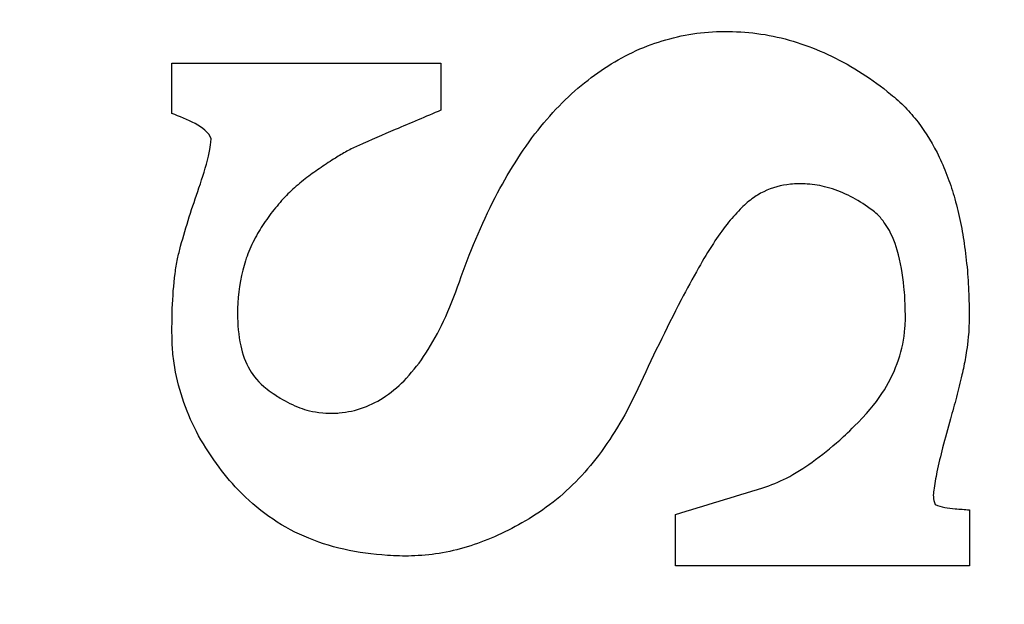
# Model space of a CAD drawing. Extents: x 68 to 125, y 76 to 211.
# Tile 12 of 89: x 78.83 to 81.13, y 108.99 to 110.36. Entities that reach past the tile are written whole.
import ezdxf

# ---------------------------------------------------------------- set-up
doc = ezdxf.new("R2010")
doc.units = 0
doc.layers.add('MAKE2D___U_53EF_U_89C1_U_0', color=7, linetype='CONTINUOUS')

# ---------------------------------------------------------------- blocks, each defined once
blk = doc.blocks.new('BLOCK_5')
at = {"layer": 'MAKE2D___U_53EF_U_89C1_U_0'}
blk.add_open_spline([(79.3423, 109.6727), (79.3426, 109.7071), (79.346, 109.7416), (79.3544, 109.7749), (79.3583, 109.7899), (79.3627, 109.8045), (79.3686, 109.8188), (79.3746, 109.833), (79.3815, 109.8469), (79.3891, 109.8602), (79.3965, 109.8732), (79.4049, 109.8858), (79.4137, 109.8981), (79.4226, 109.9103), (79.432, 109.922), (79.4418, 109.9333), (79.4512, 109.9441), (79.4613, 109.9544), (79.4716, 109.964), (79.4822, 109.9737), (79.4933, 109.9826), (79.5046, 109.9914), (79.5152, 109.9995), (79.5263, 110.0072), (79.5374, 110.0149), (79.5485, 110.0224), (79.5598, 110.0298), (79.5711, 110.0369), (79.5798, 110.0423), (79.5886, 110.0477), (79.5978, 110.0527), (79.6066, 110.0576), (79.616, 110.0619), (79.6254, 110.0662), (79.6537, 110.079), (79.682, 110.0911), (79.7106, 110.1032), (79.7463, 110.1183), (79.782, 110.1336), (79.8177, 110.1485), (79.8177, 110.1851), (79.8177, 110.2218), (79.8177, 110.2584), (79.6082, 110.2584), (79.3987, 110.2584), (79.1891, 110.2584), (79.1891, 110.2193), (79.1891, 110.1802), (79.1891, 110.1411), (79.2228, 110.1272), (79.2689, 110.1117), (79.2808, 110.0819), (79.2785, 110.0601), (79.2765, 110.0507), (79.2743, 110.0415), (79.2684, 110.0164), (79.2607, 109.9916), (79.2522, 109.9672), (79.2366, 109.9221), (79.2218, 109.8768), (79.2093, 109.8307), (79.2068, 109.821), (79.2041, 109.8113), (79.2021, 109.8014), (79.1997, 109.7902), (79.1979, 109.7788), (79.1964, 109.7674), (79.1928, 109.7402), (79.1911, 109.7129), (79.1898, 109.6855), (79.1893, 109.6695), (79.1891, 109.6534), (79.1891, 109.6374), (79.1891, 109.6248), (79.1891, 109.6122), (79.1898, 109.5996), (79.1905, 109.5857), (79.192, 109.5717), (79.194, 109.5578), (79.2024, 109.5021), (79.2204, 109.4478), (79.2462, 109.3979), (79.2598, 109.3718), (79.2758, 109.3469), (79.293, 109.323), (79.3088, 109.3016), (79.3256, 109.2809), (79.3438, 109.2617), (79.3657, 109.2388), (79.3896, 109.2179), (79.4155, 109.1997), (79.4413, 109.1815), (79.4689, 109.1659), (79.498, 109.1534), (79.5276, 109.1404), (79.5589, 109.1303), (79.5906, 109.1231), (79.6241, 109.1155), (79.6584, 109.1109), (79.6926, 109.1087), (79.7113, 109.1074), (79.73, 109.107), (79.7485, 109.1074), (79.7702, 109.108), (79.7916, 109.1098), (79.8133, 109.1132), (79.8577, 109.1204), (79.9012, 109.1341), (79.9424, 109.1521), (79.9648, 109.1618), (79.9862, 109.1726), (80.0069, 109.1846), (80.0293, 109.1974), (80.0511, 109.2113), (80.0715, 109.2267), (80.1149, 109.2595), (80.153, 109.2991), (80.1858, 109.3423), (80.2222, 109.3905), (80.2523, 109.4433), (80.2777, 109.4979), (80.3102, 109.5678), (80.3435, 109.6371), (80.3789, 109.7053), (80.3922, 109.7307), (80.4055, 109.7559), (80.4198, 109.7805), (80.4306, 109.7998), (80.442, 109.8188), (80.4543, 109.8373), (80.4641, 109.8528), (80.475, 109.8678), (80.4863, 109.8824), (80.4959, 109.8944), (80.506, 109.9062), (80.5166, 109.9171), (80.5253, 109.926), (80.5346, 109.9342), (80.5444, 109.9416), (80.5531, 109.9479), (80.5622, 109.9535), (80.5718, 109.9582), (80.5913, 109.9677), (80.6127, 109.9732), (80.6344, 109.9756), (80.6472, 109.977), (80.6605, 109.9771), (80.6735, 109.9762), (80.6891, 109.9751), (80.7048, 109.9725), (80.7198, 109.9684), (80.7538, 109.9593), (80.7854, 109.943), (80.8142, 109.9231), (80.8233, 109.9169), (80.832, 109.9104), (80.8398, 109.9027), (80.8462, 109.8963), (80.8519, 109.889), (80.8568, 109.8814), (80.8694, 109.8631), (80.8778, 109.8426), (80.8839, 109.8214), (80.8923, 109.7936), (80.8972, 109.765), (80.8997, 109.736), (80.9014, 109.7188), (80.9024, 109.7014), (80.9026, 109.6839), (80.9032, 109.6691), (80.9032, 109.6544), (80.9019, 109.6396), (80.9002, 109.6146), (80.895, 109.5897), (80.8869, 109.5658), (80.8787, 109.5412), (80.8674, 109.5176), (80.8539, 109.4956), (80.8389, 109.4713), (80.8208, 109.4489), (80.7924, 109.4189), (80.7721, 109.3989), (80.7608, 109.3884), (80.7494, 109.3782), (80.7287, 109.3598), (80.7073, 109.3423), (80.6849, 109.3263), (80.6657, 109.3127), (80.6457, 109.3001), (80.6248, 109.2892), (80.607, 109.2802), (80.5888, 109.2724), (80.5698, 109.2667), (80.5018, 109.2461), (80.4336, 109.2253), (80.3654, 109.2046), (80.3654, 109.1646), (80.3654, 109.1245), (80.3654, 109.0844), (80.5945, 109.0844), (80.8236, 109.0844), (81.0527, 109.0844), (81.0527, 109.128), (81.0527, 109.1715), (81.0527, 109.2151), (81.0413, 109.216), (81.0305, 109.2168), (81.0194, 109.2177), (81.0014, 109.219), (80.9876, 109.2218), (80.9726, 109.2275), (80.9669, 109.2404), (80.9679, 109.2506), (80.9694, 109.2607), (80.9713, 109.2751), (80.9738, 109.2894), (80.9768, 109.3037), (80.9805, 109.3224), (80.9852, 109.3411), (80.9898, 109.3597), (80.9958, 109.3824), (81.0017, 109.4051), (81.0081, 109.4275), (81.013, 109.4445), (81.0179, 109.4616), (81.0224, 109.4786), (81.027, 109.4957), (81.031, 109.513), (81.0349, 109.5302), (81.0381, 109.5437), (81.0411, 109.5576), (81.0433, 109.5712), (81.046, 109.585), (81.048, 109.5988), (81.0511, 109.6299), (81.0527, 109.6658), (81.0524, 109.6845), (81.0516, 109.7031), (81.0509, 109.7244), (81.05, 109.7455), (81.0485, 109.7666), (81.0465, 109.7877), (81.0443, 109.8088), (81.0413, 109.8298), (81.0389, 109.8486), (81.0357, 109.8674), (81.0317, 109.8861), (81.028, 109.9048), (81.0236, 109.9232), (81.0184, 109.9416), (81.0137, 109.9582), (81.0086, 109.9746), (81.0024, 109.9908), (80.9962, 110.0071), (80.9896, 110.0231), (80.9822, 110.0387), (80.9685, 110.0675), (80.9517, 110.0949), (80.9325, 110.1206), (80.9228, 110.1327), (80.913, 110.1444), (80.9024, 110.1554), (80.8918, 110.1663), (80.8803, 110.1763), (80.8684, 110.1861), (80.826, 110.2209), (80.7797, 110.2511), (80.7302, 110.2749), (80.6839, 110.2972), (80.6349, 110.314), (80.5844, 110.3234), (80.5593, 110.328), (80.5341, 110.3308), (80.5085, 110.332), (80.4836, 110.3331), (80.4582, 110.3327), (80.4336, 110.3302), (80.3849, 110.3256), (80.3368, 110.3137), (80.2915, 110.2952), (80.2447, 110.2761), (80.2011, 110.25), (80.1614, 110.2191), (80.14, 110.2026), (80.12, 110.1849), (80.101, 110.1659), (80.0811, 110.1459), (80.0621, 110.1245), (80.0446, 110.1023), (80.0059, 110.0534), (79.9732, 110.0002), (79.9446, 109.9449), (79.9116, 109.8813), (79.8843, 109.815), (79.8606, 109.7474), (79.8498, 109.7162), (79.8377, 109.6855), (79.8237, 109.6556), (79.8113, 109.6298), (79.7978, 109.6046), (79.7823, 109.5807), (79.7687, 109.5601), (79.7537, 109.5405), (79.7369, 109.5226), (79.7222, 109.507), (79.7064, 109.4928), (79.6884, 109.4807), (79.6724, 109.4697), (79.6549, 109.4605), (79.6364, 109.4538), (79.6182, 109.4473), (79.5992, 109.4433), (79.5798, 109.4415), (79.5707, 109.4405), (79.561, 109.4402), (79.5415, 109.4414), (79.5165, 109.4444), (79.5019, 109.4483), (79.4882, 109.4536), (79.4721, 109.4596), (79.4568, 109.4674), (79.4421, 109.4761), (79.4339, 109.481), (79.4258, 109.4863), (79.4113, 109.497), (79.3911, 109.5132), (79.3795, 109.527), (79.3709, 109.5423), (79.3608, 109.5596), (79.3541, 109.5788), (79.3497, 109.5984), (79.3443, 109.6228), (79.3423, 109.6478), (79.3423, 109.6727)], degree=3, knots=[0, 0, 0, 0, 1, 1, 1, 2, 2, 2, 3, 3, 3, 4, 4, 4, 5, 5, 5, 6, 6, 6, 7, 7, 7, 8, 8, 8, 9, 9, 9, 10, 10, 10, 11, 11, 11, 12, 12, 12, 13, 13, 13, 14, 14, 14, 15, 15, 15, 16, 16, 16, 17, 17, 17, 18, 18, 18, 19, 19, 19, 20, 20, 20, 21, 21, 21, 22, 22, 22, 23, 23, 23, 24, 24, 24, 25, 25, 25, 26, 26, 26, 27, 27, 27, 28, 28, 28, 29, 29, 29, 30, 30, 30, 31, 31, 31, 32, 32, 32, 33, 33, 33, 34, 34, 34, 35, 35, 35, 36, 36, 36, 37, 37, 37, 38, 38, 38, 39, 39, 39, 40, 40, 40, 41, 41, 41, 42, 42, 42, 43, 43, 43, 44, 44, 44, 45, 45, 45, 46, 46, 46, 47, 47, 47, 48, 48, 48, 49, 49, 49, 50, 50, 50, 51, 51, 51, 52, 52, 52, 53, 53, 53, 54, 54, 54, 55, 55, 55, 56, 56, 56, 57, 57, 57, 58, 58, 58, 59, 59, 59, 60, 60, 60, 61, 61, 61, 62, 62, 62, 63, 63, 63, 64, 64, 64, 65, 65, 65, 66, 66, 66, 67, 67, 67, 68, 68, 68, 69, 69, 69, 70, 70, 70, 71, 71, 71, 72, 72, 72, 73, 73, 73, 74, 74, 74, 75, 75, 75, 76, 76, 76, 77, 77, 77, 78, 78, 78, 79, 79, 79, 80, 80, 80, 81, 81, 81, 82, 82, 82, 83, 83, 83, 84, 84, 84, 85, 85, 85, 86, 86, 86, 87, 87, 87, 88, 88, 88, 89, 89, 89, 90, 90, 90, 91, 91, 91, 92, 92, 92, 93, 93, 93, 94, 94, 94, 95, 95, 95, 96, 96, 96, 97, 97, 97, 98, 98, 98, 99, 99, 99, 100, 100, 100, 101, 101, 101, 102, 102, 102, 103, 103, 103, 104, 104, 104, 105, 105, 105, 106, 106, 106, 107, 107, 107, 108, 108, 108, 109, 109, 109, 110, 110, 110, 111, 111, 111, 111], dxfattribs=at)

msp = doc.modelspace()

# ---------------------------------------------------------------- linework, layer by layer
at = {"layer": 'MAKE2D___U_53EF_U_89C1_U_0', "color": 7}
msp.add_open_spline([(76.6301, 171.8462), (76.6365, 172.0291), (76.6429, 172.212), (76.6494, 172.3949), (76.6542, 172.5318), (76.6757, 172.6201), (76.7055, 172.684), (76.7354, 172.7479), (76.7736, 172.7874), (76.8177, 172.8098), (76.9058, 172.8546), (77.0174, 172.831), (77.1463, 172.7568), (77.2752, 172.6827), (77.4214, 172.5581), (77.586, 172.3796), (77.7507, 172.201), (77.9339, 171.9685), (78.1484, 171.6443), (79.708, 169.2881), (81.2675, 166.9319), (82.827, 164.5757), (84.1082, 162.6401), (84.68, 160.7402), (84.68, 158.419), (84.68, 136.476), (84.68, 114.533), (84.68, 92.59), (84.68, 90.2689), (84.1082, 88.3689), (82.827, 86.4333), (81.2675, 84.0771), (79.708, 81.7209), (78.1484, 79.3647), (77.9339, 79.0405), (77.7507, 78.808), (77.586, 78.6295), (77.4214, 78.4509), (77.2752, 78.3263), (77.1463, 78.2522), (77.0174, 78.1781), (76.9058, 78.1544), (76.8177, 78.1992), (76.7736, 78.2216), (76.7354, 78.2612), (76.7055, 78.325), (76.6757, 78.3889), (76.6542, 78.4772), (76.6494, 78.6142), (76.6429, 78.797), (76.6365, 78.9799), (76.6301, 79.1628), (76.6301, 110.0573), (76.6301, 140.9517), (76.6301, 171.8462), (78.3748, 169.2103), (80.1195, 166.5743), (81.8642, 163.9384), (83.0127, 162.2031), (83.5253, 160.4999), (83.5253, 158.419), (83.5253, 136.476), (83.5253, 114.533), (83.5253, 92.59), (83.5253, 90.5091), (83.0127, 88.8059), (81.8642, 87.0707), (80.1195, 84.4347), (78.3748, 81.7987), (76.6301, 79.1628)], degree=3, knots=[0, 0, 0, 0, 1, 1, 1, 2, 2, 2, 3, 3, 3, 4, 4, 4, 5, 5, 5, 6, 6, 6, 7, 7, 7, 8, 8, 8, 9, 9, 9, 10, 10, 10, 11, 11, 11, 12, 12, 12, 13, 13, 13, 14, 14, 14, 15, 15, 15, 16, 16, 16, 17, 17, 17, 18, 18, 18, 19, 19, 19, 20, 20, 20, 21, 21, 21, 22, 22, 22, 23, 23, 23, 23], dxfattribs=at)

# ---------------------------------------------------------------- block references
at = {"layer": 'MAKE2D___U_53EF_U_89C1_U_0'}
msp.add_blockref('BLOCK_5', (0, 0), dxfattribs=at)

doc.saveas('drawing.dxf')
